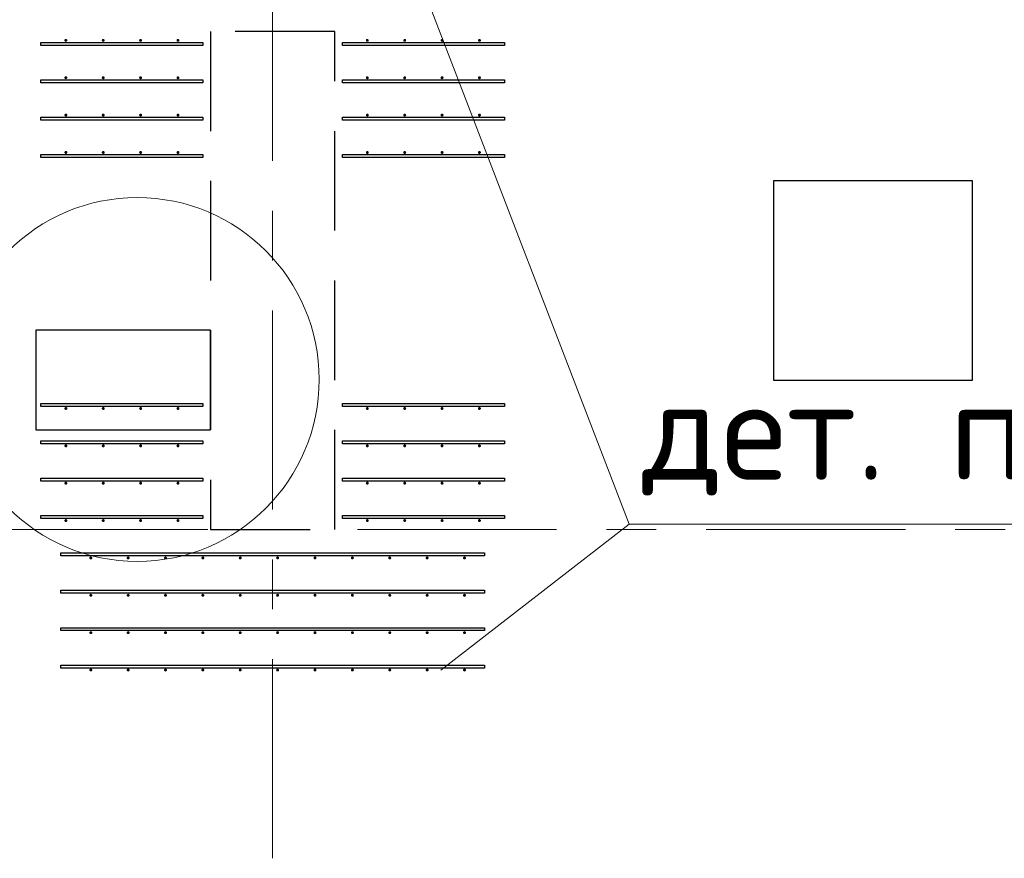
# Model space of a CAD drawing. Header units: metres. Extents: x -38 to 85, y -15 to 19.
# Tile 28 of 93: x 12.09 to 14.07, y 8.34 to 10.02. Entities that reach past the tile are written whole.
import ezdxf

# ---------------------------------------------------------------- set-up
doc = ezdxf.new("R2010")
doc.units = ezdxf.units.M
for name, pattern in [('______11', [0.5, 0.4, -0.05, 0, -0.05]), ('______2', [0.27, 0.2, -0.07]), ('______5', [1.1, 0.8, -0.1, 0.1, -0.1])]:
    doc.linetypes.add(name, pattern=pattern)
for name, color, linetype, lineweight in [('XR$2$Осевая линия (1)', 7, '______5', 13), ('XR$3$Арматурный каркас 01', 4, 'Continuous', 35), ('XR$3$ВК__отв в полу 1-2 эт', 220, 'Continuous', 25), ('XR$3$Перекрытие (1)', 7, 'Continuous', 35), ('XR$3$Текст_ общее_1', 7, 'Continuous', 13), ('XR$5$Стена (1)', 7, 'Continuous', 35)]:
    doc.layers.add(name, color=color, linetype=linetype, lineweight=lineweight)
doc.styles.add('ISOCPEUR', font='txt')

msp = doc.modelspace()

# ---------------------------------------------------------------- hatches: boundary and pattern name
at = {"layer": 'XR$3$Арматурный каркас 01', "linetype": 'Continuous', "lineweight": 50, "transparency": 33554687}
for points in [[(12.188, 9.982), (12.1878, 9.9831), (12.1871, 9.9841), (12.1861, 9.9848), (12.185, 9.985), (12.1839, 9.9848), (12.1829, 9.9841), (12.1822, 9.9831), (12.182, 9.982), (12.1822, 9.9809), (12.1829, 9.9799), (12.1839, 9.9792), (12.185, 9.979), (12.1861, 9.9792), (12.1871, 9.9799), (12.1878, 9.9809)], [(12.263, 9.982), (12.2628, 9.9831), (12.2621, 9.9841), (12.2611, 9.9848), (12.26, 9.985), (12.2589, 9.9848), (12.2579, 9.9841), (12.2572, 9.9831), (12.257, 9.982), (12.2572, 9.9809), (12.2579, 9.9799), (12.2589, 9.9792), (12.26, 9.979), (12.2611, 9.9792), (12.2621, 9.9799), (12.2628, 9.9809)], [(12.338, 9.982), (12.3378, 9.9831), (12.3371, 9.9841), (12.3361, 9.9848), (12.335, 9.985), (12.3339, 9.9848), (12.3329, 9.9841), (12.3322, 9.9831), (12.332, 9.982), (12.3322, 9.9809), (12.3329, 9.9799), (12.3339, 9.9792), (12.335, 9.979), (12.3361, 9.9792), (12.3371, 9.9799), (12.3378, 9.9809)], [(12.413, 9.982), (12.4128, 9.9831), (12.4121, 9.9841), (12.4111, 9.9848), (12.41, 9.985), (12.4089, 9.9848), (12.4079, 9.9841), (12.4072, 9.9831), (12.407, 9.982), (12.4072, 9.9809), (12.4079, 9.9799), (12.4089, 9.9792), (12.41, 9.979), (12.4111, 9.9792), (12.4121, 9.9799), (12.4128, 9.9809)], [(12.793, 9.982), (12.7928, 9.9831), (12.7921, 9.9841), (12.7911, 9.9848), (12.79, 9.985), (12.7889, 9.9848), (12.7879, 9.9841), (12.7872, 9.9831), (12.787, 9.982), (12.7872, 9.9809), (12.7879, 9.9799), (12.7889, 9.9792), (12.79, 9.979), (12.7911, 9.9792), (12.7921, 9.9799), (12.7928, 9.9809)], [(12.868, 9.982), (12.8678, 9.9831), (12.8671, 9.9841), (12.8661, 9.9848), (12.865, 9.985), (12.8639, 9.9848), (12.8629, 9.9841), (12.8622, 9.9831), (12.862, 9.982), (12.8622, 9.9809), (12.8629, 9.9799), (12.8639, 9.9792), (12.865, 9.979), (12.8661, 9.9792), (12.8671, 9.9799), (12.8678, 9.9809)], [(12.943, 9.982), (12.9428, 9.9831), (12.9421, 9.9841), (12.9411, 9.9848), (12.94, 9.985), (12.9389, 9.9848), (12.9379, 9.9841), (12.9372, 9.9831), (12.937, 9.982), (12.9372, 9.9809), (12.9379, 9.9799), (12.9389, 9.9792), (12.94, 9.979), (12.9411, 9.9792), (12.9421, 9.9799), (12.9428, 9.9809)], [(13.018, 9.982), (13.0178, 9.9831), (13.0171, 9.9841), (13.0161, 9.9848), (13.015, 9.985), (13.0139, 9.9848), (13.0129, 9.9841), (13.0122, 9.9831), (13.012, 9.982), (13.0122, 9.9809), (13.0129, 9.9799), (13.0139, 9.9792), (13.015, 9.979), (13.0161, 9.9792), (13.0171, 9.9799), (13.0178, 9.9809)], [(12.188, 9.907), (12.1878, 9.9081), (12.1871, 9.9091), (12.1861, 9.9098), (12.185, 9.91), (12.1839, 9.9098), (12.1829, 9.9091), (12.1822, 9.9081), (12.182, 9.907), (12.1822, 9.9059), (12.1829, 9.9049), (12.1839, 9.9042), (12.185, 9.904), (12.1861, 9.9042), (12.1871, 9.9049), (12.1878, 9.9059)], [(12.263, 9.907), (12.2628, 9.9081), (12.2621, 9.9091), (12.2611, 9.9098), (12.26, 9.91), (12.2589, 9.9098), (12.2579, 9.9091), (12.2572, 9.9081), (12.257, 9.907), (12.2572, 9.9059), (12.2579, 9.9049), (12.2589, 9.9042), (12.26, 9.904), (12.2611, 9.9042), (12.2621, 9.9049), (12.2628, 9.9059)], [(12.338, 9.907), (12.3378, 9.9081), (12.3371, 9.9091), (12.3361, 9.9098), (12.335, 9.91), (12.3339, 9.9098), (12.3329, 9.9091), (12.3322, 9.9081), (12.332, 9.907), (12.3322, 9.9059), (12.3329, 9.9049), (12.3339, 9.9042), (12.335, 9.904), (12.3361, 9.9042), (12.3371, 9.9049), (12.3378, 9.9059)], [(12.413, 9.907), (12.4128, 9.9081), (12.4121, 9.9091), (12.4111, 9.9098), (12.41, 9.91), (12.4089, 9.9098), (12.4079, 9.9091), (12.4072, 9.9081), (12.407, 9.907), (12.4072, 9.9059), (12.4079, 9.9049), (12.4089, 9.9042), (12.41, 9.904), (12.4111, 9.9042), (12.4121, 9.9049), (12.4128, 9.9059)], [(12.793, 9.907), (12.7928, 9.9081), (12.7921, 9.9091), (12.7911, 9.9098), (12.79, 9.91), (12.7889, 9.9098), (12.7879, 9.9091), (12.7872, 9.9081), (12.787, 9.907), (12.7872, 9.9059), (12.7879, 9.9049), (12.7889, 9.9042), (12.79, 9.904), (12.7911, 9.9042), (12.7921, 9.9049), (12.7928, 9.9059)], [(12.868, 9.907), (12.8678, 9.9081), (12.8671, 9.9091), (12.8661, 9.9098), (12.865, 9.91), (12.8639, 9.9098), (12.8629, 9.9091), (12.8622, 9.9081), (12.862, 9.907), (12.8622, 9.9059), (12.8629, 9.9049), (12.8639, 9.9042), (12.865, 9.904), (12.8661, 9.9042), (12.8671, 9.9049), (12.8678, 9.9059)], [(12.943, 9.907), (12.9428, 9.9081), (12.9421, 9.9091), (12.9411, 9.9098), (12.94, 9.91), (12.9389, 9.9098), (12.9379, 9.9091), (12.9372, 9.9081), (12.937, 9.907), (12.9372, 9.9059), (12.9379, 9.9049), (12.9389, 9.9042), (12.94, 9.904), (12.9411, 9.9042), (12.9421, 9.9049), (12.9428, 9.9059)], [(13.018, 9.907), (13.0178, 9.9081), (13.0171, 9.9091), (13.0161, 9.9098), (13.015, 9.91), (13.0139, 9.9098), (13.0129, 9.9091), (13.0122, 9.9081), (13.012, 9.907), (13.0122, 9.9059), (13.0129, 9.9049), (13.0139, 9.9042), (13.015, 9.904), (13.0161, 9.9042), (13.0171, 9.9049), (13.0178, 9.9059)], [(12.188, 9.832), (12.1878, 9.8331), (12.1871, 9.8341), (12.1861, 9.8348), (12.185, 9.835), (12.1839, 9.8348), (12.1829, 9.8341), (12.1822, 9.8331), (12.182, 9.832), (12.1822, 9.8309), (12.1829, 9.8299), (12.1839, 9.8292), (12.185, 9.829), (12.1861, 9.8292), (12.1871, 9.8299), (12.1878, 9.8309)], [(12.263, 9.832), (12.2628, 9.8331), (12.2621, 9.8341), (12.2611, 9.8348), (12.26, 9.835), (12.2589, 9.8348), (12.2579, 9.8341), (12.2572, 9.8331), (12.257, 9.832), (12.2572, 9.8309), (12.2579, 9.8299), (12.2589, 9.8292), (12.26, 9.829), (12.2611, 9.8292), (12.2621, 9.8299), (12.2628, 9.8309)], [(12.338, 9.832), (12.3378, 9.8331), (12.3371, 9.8341), (12.3361, 9.8348), (12.335, 9.835), (12.3339, 9.8348), (12.3329, 9.8341), (12.3322, 9.8331), (12.332, 9.832), (12.3322, 9.8309), (12.3329, 9.8299), (12.3339, 9.8292), (12.335, 9.829), (12.3361, 9.8292), (12.3371, 9.8299), (12.3378, 9.8309)], [(12.413, 9.832), (12.4128, 9.8331), (12.4121, 9.8341), (12.4111, 9.8348), (12.41, 9.835), (12.4089, 9.8348), (12.4079, 9.8341), (12.4072, 9.8331), (12.407, 9.832), (12.4072, 9.8309), (12.4079, 9.8299), (12.4089, 9.8292), (12.41, 9.829), (12.4111, 9.8292), (12.4121, 9.8299), (12.4128, 9.8309)], [(12.793, 9.832), (12.7928, 9.8331), (12.7921, 9.8341), (12.7911, 9.8348), (12.79, 9.835), (12.7889, 9.8348), (12.7879, 9.8341), (12.7872, 9.8331), (12.787, 9.832), (12.7872, 9.8309), (12.7879, 9.8299), (12.7889, 9.8292), (12.79, 9.829), (12.7911, 9.8292), (12.7921, 9.8299), (12.7928, 9.8309)], [(12.868, 9.832), (12.8678, 9.8331), (12.8671, 9.8341), (12.8661, 9.8348), (12.865, 9.835), (12.8639, 9.8348), (12.8629, 9.8341), (12.8622, 9.8331), (12.862, 9.832), (12.8622, 9.8309), (12.8629, 9.8299), (12.8639, 9.8292), (12.865, 9.829), (12.8661, 9.8292), (12.8671, 9.8299), (12.8678, 9.8309)], [(12.943, 9.832), (12.9428, 9.8331), (12.9421, 9.8341), (12.9411, 9.8348), (12.94, 9.835), (12.9389, 9.8348), (12.9379, 9.8341), (12.9372, 9.8331), (12.937, 9.832), (12.9372, 9.8309), (12.9379, 9.8299), (12.9389, 9.8292), (12.94, 9.829), (12.9411, 9.8292), (12.9421, 9.8299), (12.9428, 9.8309)], [(13.018, 9.832), (13.0178, 9.8331), (13.0171, 9.8341), (13.0161, 9.8348), (13.015, 9.835), (13.0139, 9.8348), (13.0129, 9.8341), (13.0122, 9.8331), (13.012, 9.832), (13.0122, 9.8309), (13.0129, 9.8299), (13.0139, 9.8292), (13.015, 9.829), (13.0161, 9.8292), (13.0171, 9.8299), (13.0178, 9.8309)], [(12.188, 9.757), (12.1878, 9.7581), (12.1871, 9.7591), (12.1861, 9.7598), (12.185, 9.76), (12.1839, 9.7598), (12.1829, 9.7591), (12.1822, 9.7581), (12.182, 9.757), (12.1822, 9.7559), (12.1829, 9.7549), (12.1839, 9.7542), (12.185, 9.754), (12.1861, 9.7542), (12.1871, 9.7549), (12.1878, 9.7559)], [(12.263, 9.757), (12.2628, 9.7581), (12.2621, 9.7591), (12.2611, 9.7598), (12.26, 9.76), (12.2589, 9.7598), (12.2579, 9.7591), (12.2572, 9.7581), (12.257, 9.757), (12.2572, 9.7559), (12.2579, 9.7549), (12.2589, 9.7542), (12.26, 9.754), (12.2611, 9.7542), (12.2621, 9.7549), (12.2628, 9.7559)], [(12.338, 9.757), (12.3378, 9.7581), (12.3371, 9.7591), (12.3361, 9.7598), (12.335, 9.76), (12.3339, 9.7598), (12.3329, 9.7591), (12.3322, 9.7581), (12.332, 9.757), (12.3322, 9.7559), (12.3329, 9.7549), (12.3339, 9.7542), (12.335, 9.754), (12.3361, 9.7542), (12.3371, 9.7549), (12.3378, 9.7559)], [(12.413, 9.757), (12.4128, 9.7581), (12.4121, 9.7591), (12.4111, 9.7598), (12.41, 9.76), (12.4089, 9.7598), (12.4079, 9.7591), (12.4072, 9.7581), (12.407, 9.757), (12.4072, 9.7559), (12.4079, 9.7549), (12.4089, 9.7542), (12.41, 9.754), (12.4111, 9.7542), (12.4121, 9.7549), (12.4128, 9.7559)], [(12.793, 9.757), (12.7928, 9.7581), (12.7921, 9.7591), (12.7911, 9.7598), (12.79, 9.76), (12.7889, 9.7598), (12.7879, 9.7591), (12.7872, 9.7581), (12.787, 9.757), (12.7872, 9.7559), (12.7879, 9.7549), (12.7889, 9.7542), (12.79, 9.754), (12.7911, 9.7542), (12.7921, 9.7549), (12.7928, 9.7559)], [(12.868, 9.757), (12.8678, 9.7581), (12.8671, 9.7591), (12.8661, 9.7598), (12.865, 9.76), (12.8639, 9.7598), (12.8629, 9.7591), (12.8622, 9.7581), (12.862, 9.757), (12.8622, 9.7559), (12.8629, 9.7549), (12.8639, 9.7542), (12.865, 9.754), (12.8661, 9.7542), (12.8671, 9.7549), (12.8678, 9.7559)], [(12.943, 9.757), (12.9428, 9.7581), (12.9421, 9.7591), (12.9411, 9.7598), (12.94, 9.76), (12.9389, 9.7598), (12.9379, 9.7591), (12.9372, 9.7581), (12.937, 9.757), (12.9372, 9.7559), (12.9379, 9.7549), (12.9389, 9.7542), (12.94, 9.754), (12.9411, 9.7542), (12.9421, 9.7549), (12.9428, 9.7559)], [(13.018, 9.757), (13.0178, 9.7581), (13.0171, 9.7591), (13.0161, 9.7598), (13.015, 9.76), (13.0139, 9.7598), (13.0129, 9.7591), (13.0122, 9.7581), (13.012, 9.757), (13.0122, 9.7559), (13.0129, 9.7549), (13.0139, 9.7542), (13.015, 9.754), (13.0161, 9.7542), (13.0171, 9.7549), (13.0178, 9.7559)], [(12.188, 9.243), (12.1878, 9.2441), (12.1871, 9.2451), (12.1861, 9.2458), (12.185, 9.246), (12.1839, 9.2458), (12.1829, 9.2451), (12.1822, 9.2441), (12.182, 9.243), (12.1822, 9.2419), (12.1829, 9.2409), (12.1839, 9.2402), (12.185, 9.24), (12.1861, 9.2402), (12.1871, 9.2409), (12.1878, 9.2419)], [(12.263, 9.243), (12.2628, 9.2441), (12.2621, 9.2451), (12.2611, 9.2458), (12.26, 9.246), (12.2589, 9.2458), (12.2579, 9.2451), (12.2572, 9.2441), (12.257, 9.243), (12.2572, 9.2419), (12.2579, 9.2409), (12.2589, 9.2402), (12.26, 9.24), (12.2611, 9.2402), (12.2621, 9.2409), (12.2628, 9.2419)], [(12.338, 9.243), (12.3378, 9.2441), (12.3371, 9.2451), (12.3361, 9.2458), (12.335, 9.246), (12.3339, 9.2458), (12.3329, 9.2451), (12.3322, 9.2441), (12.332, 9.243), (12.3322, 9.2419), (12.3329, 9.2409), (12.3339, 9.2402), (12.335, 9.24), (12.3361, 9.2402), (12.3371, 9.2409), (12.3378, 9.2419)], [(12.413, 9.243), (12.4128, 9.2441), (12.4121, 9.2451), (12.4111, 9.2458), (12.41, 9.246), (12.4089, 9.2458), (12.4079, 9.2451), (12.4072, 9.2441), (12.407, 9.243), (12.4072, 9.2419), (12.4079, 9.2409), (12.4089, 9.2402), (12.41, 9.24), (12.4111, 9.2402), (12.4121, 9.2409), (12.4128, 9.2419)], [(12.793, 9.243), (12.7928, 9.2441), (12.7921, 9.2451), (12.7911, 9.2458), (12.79, 9.246), (12.7889, 9.2458), (12.7879, 9.2451), (12.7872, 9.2441), (12.787, 9.243), (12.7872, 9.2419), (12.7879, 9.2409), (12.7889, 9.2402), (12.79, 9.24), (12.7911, 9.2402), (12.7921, 9.2409), (12.7928, 9.2419)], [(12.868, 9.243), (12.8678, 9.2441), (12.8671, 9.2451), (12.8661, 9.2458), (12.865, 9.246), (12.8639, 9.2458), (12.8629, 9.2451), (12.8622, 9.2441), (12.862, 9.243), (12.8622, 9.2419), (12.8629, 9.2409), (12.8639, 9.2402), (12.865, 9.24), (12.8661, 9.2402), (12.8671, 9.2409), (12.8678, 9.2419)], [(12.943, 9.243), (12.9428, 9.2441), (12.9421, 9.2451), (12.9411, 9.2458), (12.94, 9.246), (12.9389, 9.2458), (12.9379, 9.2451), (12.9372, 9.2441), (12.937, 9.243), (12.9372, 9.2419), (12.9379, 9.2409), (12.9389, 9.2402), (12.94, 9.24), (12.9411, 9.2402), (12.9421, 9.2409), (12.9428, 9.2419)], [(13.018, 9.243), (13.0178, 9.2441), (13.0171, 9.2451), (13.0161, 9.2458), (13.015, 9.246), (13.0139, 9.2458), (13.0129, 9.2451), (13.0122, 9.2441), (13.012, 9.243), (13.0122, 9.2419), (13.0129, 9.2409), (13.0139, 9.2402), (13.015, 9.24), (13.0161, 9.2402), (13.0171, 9.2409), (13.0178, 9.2419)], [(12.188, 9.168), (12.1878, 9.1691), (12.1871, 9.1701), (12.1861, 9.1708), (12.185, 9.171), (12.1839, 9.1708), (12.1829, 9.1701), (12.1822, 9.1691), (12.182, 9.168), (12.1822, 9.1669), (12.1829, 9.1659), (12.1839, 9.1652), (12.185, 9.165), (12.1861, 9.1652), (12.1871, 9.1659), (12.1878, 9.1669)], [(12.263, 9.168), (12.2628, 9.1691), (12.2621, 9.1701), (12.2611, 9.1708), (12.26, 9.171), (12.2589, 9.1708), (12.2579, 9.1701), (12.2572, 9.1691), (12.257, 9.168), (12.2572, 9.1669), (12.2579, 9.1659), (12.2589, 9.1652), (12.26, 9.165), (12.2611, 9.1652), (12.2621, 9.1659), (12.2628, 9.1669)], [(12.338, 9.168), (12.3378, 9.1691), (12.3371, 9.1701), (12.3361, 9.1708), (12.335, 9.171), (12.3339, 9.1708), (12.3329, 9.1701), (12.3322, 9.1691), (12.332, 9.168), (12.3322, 9.1669), (12.3329, 9.1659), (12.3339, 9.1652), (12.335, 9.165), (12.3361, 9.1652), (12.3371, 9.1659), (12.3378, 9.1669)], [(12.413, 9.168), (12.4128, 9.1691), (12.4121, 9.1701), (12.4111, 9.1708), (12.41, 9.171), (12.4089, 9.1708), (12.4079, 9.1701), (12.4072, 9.1691), (12.407, 9.168), (12.4072, 9.1669), (12.4079, 9.1659), (12.4089, 9.1652), (12.41, 9.165), (12.4111, 9.1652), (12.4121, 9.1659), (12.4128, 9.1669)], [(12.793, 9.168), (12.7928, 9.1691), (12.7921, 9.1701), (12.7911, 9.1708), (12.79, 9.171), (12.7889, 9.1708), (12.7879, 9.1701), (12.7872, 9.1691), (12.787, 9.168), (12.7872, 9.1669), (12.7879, 9.1659), (12.7889, 9.1652), (12.79, 9.165), (12.7911, 9.1652), (12.7921, 9.1659), (12.7928, 9.1669)], [(12.868, 9.168), (12.8678, 9.1691), (12.8671, 9.1701), (12.8661, 9.1708), (12.865, 9.171), (12.8639, 9.1708), (12.8629, 9.1701), (12.8622, 9.1691), (12.862, 9.168), (12.8622, 9.1669), (12.8629, 9.1659), (12.8639, 9.1652), (12.865, 9.165), (12.8661, 9.1652), (12.8671, 9.1659), (12.8678, 9.1669)], [(12.943, 9.168), (12.9428, 9.1691), (12.9421, 9.1701), (12.9411, 9.1708), (12.94, 9.171), (12.9389, 9.1708), (12.9379, 9.1701), (12.9372, 9.1691), (12.937, 9.168), (12.9372, 9.1669), (12.9379, 9.1659), (12.9389, 9.1652), (12.94, 9.165), (12.9411, 9.1652), (12.9421, 9.1659), (12.9428, 9.1669)], [(13.018, 9.168), (13.0178, 9.1691), (13.0171, 9.1701), (13.0161, 9.1708), (13.015, 9.171), (13.0139, 9.1708), (13.0129, 9.1701), (13.0122, 9.1691), (13.012, 9.168), (13.0122, 9.1669), (13.0129, 9.1659), (13.0139, 9.1652), (13.015, 9.165), (13.0161, 9.1652), (13.0171, 9.1659), (13.0178, 9.1669)], [(12.188, 9.093), (12.1878, 9.0941), (12.1871, 9.0951), (12.1861, 9.0958), (12.185, 9.096), (12.1839, 9.0958), (12.1829, 9.0951), (12.1822, 9.0941), (12.182, 9.093), (12.1822, 9.0919), (12.1829, 9.0909), (12.1839, 9.0902), (12.185, 9.09), (12.1861, 9.0902), (12.1871, 9.0909), (12.1878, 9.0919)], [(12.263, 9.093), (12.2628, 9.0941), (12.2621, 9.0951), (12.2611, 9.0958), (12.26, 9.096), (12.2589, 9.0958), (12.2579, 9.0951), (12.2572, 9.0941), (12.257, 9.093), (12.2572, 9.0919), (12.2579, 9.0909), (12.2589, 9.0902), (12.26, 9.09), (12.2611, 9.0902), (12.2621, 9.0909), (12.2628, 9.0919)], [(12.338, 9.093), (12.3378, 9.0941), (12.3371, 9.0951), (12.3361, 9.0958), (12.335, 9.096), (12.3339, 9.0958), (12.3329, 9.0951), (12.3322, 9.0941), (12.332, 9.093), (12.3322, 9.0919), (12.3329, 9.0909), (12.3339, 9.0902), (12.335, 9.09), (12.3361, 9.0902), (12.3371, 9.0909), (12.3378, 9.0919)], [(12.413, 9.093), (12.4128, 9.0941), (12.4121, 9.0951), (12.4111, 9.0958), (12.41, 9.096), (12.4089, 9.0958), (12.4079, 9.0951), (12.4072, 9.0941), (12.407, 9.093), (12.4072, 9.0919), (12.4079, 9.0909), (12.4089, 9.0902), (12.41, 9.09), (12.4111, 9.0902), (12.4121, 9.0909), (12.4128, 9.0919)], [(12.793, 9.093), (12.7928, 9.0941), (12.7921, 9.0951), (12.7911, 9.0958), (12.79, 9.096), (12.7889, 9.0958), (12.7879, 9.0951), (12.7872, 9.0941), (12.787, 9.093), (12.7872, 9.0919), (12.7879, 9.0909), (12.7889, 9.0902), (12.79, 9.09), (12.7911, 9.0902), (12.7921, 9.0909), (12.7928, 9.0919)], [(12.868, 9.093), (12.8678, 9.0941), (12.8671, 9.0951), (12.8661, 9.0958), (12.865, 9.096), (12.8639, 9.0958), (12.8629, 9.0951), (12.8622, 9.0941), (12.862, 9.093), (12.8622, 9.0919), (12.8629, 9.0909), (12.8639, 9.0902), (12.865, 9.09), (12.8661, 9.0902), (12.8671, 9.0909), (12.8678, 9.0919)], [(12.943, 9.093), (12.9428, 9.0941), (12.9421, 9.0951), (12.9411, 9.0958), (12.94, 9.096), (12.9389, 9.0958), (12.9379, 9.0951), (12.9372, 9.0941), (12.937, 9.093), (12.9372, 9.0919), (12.9379, 9.0909), (12.9389, 9.0902), (12.94, 9.09), (12.9411, 9.0902), (12.9421, 9.0909), (12.9428, 9.0919)], [(13.018, 9.093), (13.0178, 9.0941), (13.0171, 9.0951), (13.0161, 9.0958), (13.015, 9.096), (13.0139, 9.0958), (13.0129, 9.0951), (13.0122, 9.0941), (13.012, 9.093), (13.0122, 9.0919), (13.0129, 9.0909), (13.0139, 9.0902), (13.015, 9.09), (13.0161, 9.0902), (13.0171, 9.0909), (13.0178, 9.0919)], [(12.188, 9.018), (12.1878, 9.0191), (12.1871, 9.0201), (12.1861, 9.0208), (12.185, 9.021), (12.1839, 9.0208), (12.1829, 9.0201), (12.1822, 9.0191), (12.182, 9.018), (12.1822, 9.0169), (12.1829, 9.0159), (12.1839, 9.0152), (12.185, 9.015), (12.1861, 9.0152), (12.1871, 9.0159), (12.1878, 9.0169)], [(12.263, 9.018), (12.2628, 9.0191), (12.2621, 9.0201), (12.2611, 9.0208), (12.26, 9.021), (12.2589, 9.0208), (12.2579, 9.0201), (12.2572, 9.0191), (12.257, 9.018), (12.2572, 9.0169), (12.2579, 9.0159), (12.2589, 9.0152), (12.26, 9.015), (12.2611, 9.0152), (12.2621, 9.0159), (12.2628, 9.0169)], [(12.338, 9.018), (12.3378, 9.0191), (12.3371, 9.0201), (12.3361, 9.0208), (12.335, 9.021), (12.3339, 9.0208), (12.3329, 9.0201), (12.3322, 9.0191), (12.332, 9.018), (12.3322, 9.0169), (12.3329, 9.0159), (12.3339, 9.0152), (12.335, 9.015), (12.3361, 9.0152), (12.3371, 9.0159), (12.3378, 9.0169)], [(12.413, 9.018), (12.4128, 9.0191), (12.4121, 9.0201), (12.4111, 9.0208), (12.41, 9.021), (12.4089, 9.0208), (12.4079, 9.0201), (12.4072, 9.0191), (12.407, 9.018), (12.4072, 9.0169), (12.4079, 9.0159), (12.4089, 9.0152), (12.41, 9.015), (12.4111, 9.0152), (12.4121, 9.0159), (12.4128, 9.0169)], [(12.793, 9.018), (12.7928, 9.0191), (12.7921, 9.0201), (12.7911, 9.0208), (12.79, 9.021), (12.7889, 9.0208), (12.7879, 9.0201), (12.7872, 9.0191), (12.787, 9.018), (12.7872, 9.0169), (12.7879, 9.0159), (12.7889, 9.0152), (12.79, 9.015), (12.7911, 9.0152), (12.7921, 9.0159), (12.7928, 9.0169)], [(12.868, 9.018), (12.8678, 9.0191), (12.8671, 9.0201), (12.8661, 9.0208), (12.865, 9.021), (12.8639, 9.0208), (12.8629, 9.0201), (12.8622, 9.0191), (12.862, 9.018), (12.8622, 9.0169), (12.8629, 9.0159), (12.8639, 9.0152), (12.865, 9.015), (12.8661, 9.0152), (12.8671, 9.0159), (12.8678, 9.0169)], [(12.943, 9.018), (12.9428, 9.0191), (12.9421, 9.0201), (12.9411, 9.0208), (12.94, 9.021), (12.9389, 9.0208), (12.9379, 9.0201), (12.9372, 9.0191), (12.937, 9.018), (12.9372, 9.0169), (12.9379, 9.0159), (12.9389, 9.0152), (12.94, 9.015), (12.9411, 9.0152), (12.9421, 9.0159), (12.9428, 9.0169)], [(13.018, 9.018), (13.0178, 9.0191), (13.0171, 9.0201), (13.0161, 9.0208), (13.015, 9.021), (13.0139, 9.0208), (13.0129, 9.0201), (13.0122, 9.0191), (13.012, 9.018), (13.0122, 9.0169), (13.0129, 9.0159), (13.0139, 9.0152), (13.015, 9.015), (13.0161, 9.0152), (13.0171, 9.0159), (13.0178, 9.0169)], [(12.238, 8.943), (12.2378, 8.9441), (12.2371, 8.9451), (12.2361, 8.9458), (12.235, 8.946), (12.2339, 8.9458), (12.2329, 8.9451), (12.2322, 8.9441), (12.232, 8.943), (12.2322, 8.9419), (12.2329, 8.9409), (12.2339, 8.9402), (12.235, 8.94), (12.2361, 8.9402), (12.2371, 8.9409), (12.2378, 8.9419)], [(12.313, 8.943), (12.3128, 8.9441), (12.3121, 8.9451), (12.3111, 8.9458), (12.31, 8.946), (12.3089, 8.9458), (12.3079, 8.9451), (12.3072, 8.9441), (12.307, 8.943), (12.3072, 8.9419), (12.3079, 8.9409), (12.3089, 8.9402), (12.31, 8.94), (12.3111, 8.9402), (12.3121, 8.9409), (12.3128, 8.9419)], [(12.388, 8.943), (12.3878, 8.9441), (12.3871, 8.9451), (12.3861, 8.9458), (12.385, 8.946), (12.3839, 8.9458), (12.3829, 8.9451), (12.3822, 8.9441), (12.382, 8.943), (12.3822, 8.9419), (12.3829, 8.9409), (12.3839, 8.9402), (12.385, 8.94), (12.3861, 8.9402), (12.3871, 8.9409), (12.3878, 8.9419)], [(12.463, 8.943), (12.4628, 8.9441), (12.4621, 8.9451), (12.4611, 8.9458), (12.46, 8.946), (12.4589, 8.9458), (12.4579, 8.9451), (12.4572, 8.9441), (12.457, 8.943), (12.4572, 8.9419), (12.4579, 8.9409), (12.4589, 8.9402), (12.46, 8.94), (12.4611, 8.9402), (12.4621, 8.9409), (12.4628, 8.9419)], [(12.538, 8.943), (12.5378, 8.9441), (12.5371, 8.9451), (12.5361, 8.9458), (12.535, 8.946), (12.5339, 8.9458), (12.5329, 8.9451), (12.5322, 8.9441), (12.532, 8.943), (12.5322, 8.9419), (12.5329, 8.9409), (12.5339, 8.9402), (12.535, 8.94), (12.5361, 8.9402), (12.5371, 8.9409), (12.5378, 8.9419)], [(12.613, 8.943), (12.6128, 8.9441), (12.6121, 8.9451), (12.6111, 8.9458), (12.61, 8.946), (12.6089, 8.9458), (12.6079, 8.9451), (12.6072, 8.9441), (12.607, 8.943), (12.6072, 8.9419), (12.6079, 8.9409), (12.6089, 8.9402), (12.61, 8.94), (12.6111, 8.9402), (12.6121, 8.9409), (12.6128, 8.9419)], [(12.688, 8.943), (12.6878, 8.9441), (12.6871, 8.9451), (12.6861, 8.9458), (12.685, 8.946), (12.6839, 8.9458), (12.6829, 8.9451), (12.6822, 8.9441), (12.682, 8.943), (12.6822, 8.9419), (12.6829, 8.9409), (12.6839, 8.9402), (12.685, 8.94), (12.6861, 8.9402), (12.6871, 8.9409), (12.6878, 8.9419)], [(12.763, 8.943), (12.7628, 8.9441), (12.7621, 8.9451), (12.7611, 8.9458), (12.76, 8.946), (12.7589, 8.9458), (12.7579, 8.9451), (12.7572, 8.9441), (12.757, 8.943), (12.7572, 8.9419), (12.7579, 8.9409), (12.7589, 8.9402), (12.76, 8.94), (12.7611, 8.9402), (12.7621, 8.9409), (12.7628, 8.9419)], [(12.838, 8.943), (12.8378, 8.9441), (12.8371, 8.9451), (12.8361, 8.9458), (12.835, 8.946), (12.8339, 8.9458), (12.8329, 8.9451), (12.8322, 8.9441), (12.832, 8.943), (12.8322, 8.9419), (12.8329, 8.9409), (12.8339, 8.9402), (12.835, 8.94), (12.8361, 8.9402), (12.8371, 8.9409), (12.8378, 8.9419)], [(12.913, 8.943), (12.9128, 8.9441), (12.9121, 8.9451), (12.9111, 8.9458), (12.91, 8.946), (12.9089, 8.9458), (12.9079, 8.9451), (12.9072, 8.9441), (12.907, 8.943), (12.9072, 8.9419), (12.9079, 8.9409), (12.9089, 8.9402), (12.91, 8.94), (12.9111, 8.9402), (12.9121, 8.9409), (12.9128, 8.9419)], [(12.988, 8.943), (12.9878, 8.9441), (12.9871, 8.9451), (12.9861, 8.9458), (12.985, 8.946), (12.9839, 8.9458), (12.9829, 8.9451), (12.9822, 8.9441), (12.982, 8.943), (12.9822, 8.9419), (12.9829, 8.9409), (12.9839, 8.9402), (12.985, 8.94), (12.9861, 8.9402), (12.9871, 8.9409), (12.9878, 8.9419)], [(12.238, 8.868), (12.2378, 8.8691), (12.2371, 8.8701), (12.2361, 8.8708), (12.235, 8.871), (12.2339, 8.8708), (12.2329, 8.8701), (12.2322, 8.8691), (12.232, 8.868), (12.2322, 8.8669), (12.2329, 8.8659), (12.2339, 8.8652), (12.235, 8.865), (12.2361, 8.8652), (12.2371, 8.8659), (12.2378, 8.8669)], [(12.313, 8.868), (12.3128, 8.8691), (12.3121, 8.8701), (12.3111, 8.8708), (12.31, 8.871), (12.3089, 8.8708), (12.3079, 8.8701), (12.3072, 8.8691), (12.307, 8.868), (12.3072, 8.8669), (12.3079, 8.8659), (12.3089, 8.8652), (12.31, 8.865), (12.3111, 8.8652), (12.3121, 8.8659), (12.3128, 8.8669)], [(12.388, 8.868), (12.3878, 8.8691), (12.3871, 8.8701), (12.3861, 8.8708), (12.385, 8.871), (12.3839, 8.8708), (12.3829, 8.8701), (12.3822, 8.8691), (12.382, 8.868), (12.3822, 8.8669), (12.3829, 8.8659), (12.3839, 8.8652), (12.385, 8.865), (12.3861, 8.8652), (12.3871, 8.8659), (12.3878, 8.8669)], [(12.463, 8.868), (12.4628, 8.8691), (12.4621, 8.8701), (12.4611, 8.8708), (12.46, 8.871), (12.4589, 8.8708), (12.4579, 8.8701), (12.4572, 8.8691), (12.457, 8.868), (12.4572, 8.8669), (12.4579, 8.8659), (12.4589, 8.8652), (12.46, 8.865), (12.4611, 8.8652), (12.4621, 8.8659), (12.4628, 8.8669)], [(12.538, 8.868), (12.5378, 8.8691), (12.5371, 8.8701), (12.5361, 8.8708), (12.535, 8.871), (12.5339, 8.8708), (12.5329, 8.8701), (12.5322, 8.8691), (12.532, 8.868), (12.5322, 8.8669), (12.5329, 8.8659), (12.5339, 8.8652), (12.535, 8.865), (12.5361, 8.8652), (12.5371, 8.8659), (12.5378, 8.8669)], [(12.613, 8.868), (12.6128, 8.8691), (12.6121, 8.8701), (12.6111, 8.8708), (12.61, 8.871), (12.6089, 8.8708), (12.6079, 8.8701), (12.6072, 8.8691), (12.607, 8.868), (12.6072, 8.8669), (12.6079, 8.8659), (12.6089, 8.8652), (12.61, 8.865), (12.6111, 8.8652), (12.6121, 8.8659), (12.6128, 8.8669)], [(12.688, 8.868), (12.6878, 8.8691), (12.6871, 8.8701), (12.6861, 8.8708), (12.685, 8.871), (12.6839, 8.8708), (12.6829, 8.8701), (12.6822, 8.8691), (12.682, 8.868), (12.6822, 8.8669), (12.6829, 8.8659), (12.6839, 8.8652), (12.685, 8.865), (12.6861, 8.8652), (12.6871, 8.8659), (12.6878, 8.8669)], [(12.763, 8.868), (12.7628, 8.8691), (12.7621, 8.8701), (12.7611, 8.8708), (12.76, 8.871), (12.7589, 8.8708), (12.7579, 8.8701), (12.7572, 8.8691), (12.757, 8.868), (12.7572, 8.8669), (12.7579, 8.8659), (12.7589, 8.8652), (12.76, 8.865), (12.7611, 8.8652), (12.7621, 8.8659), (12.7628, 8.8669)], [(12.838, 8.868), (12.8378, 8.8691), (12.8371, 8.8701), (12.8361, 8.8708), (12.835, 8.871), (12.8339, 8.8708), (12.8329, 8.8701), (12.8322, 8.8691), (12.832, 8.868), (12.8322, 8.8669), (12.8329, 8.8659), (12.8339, 8.8652), (12.835, 8.865), (12.8361, 8.8652), (12.8371, 8.8659), (12.8378, 8.8669)], [(12.913, 8.868), (12.9128, 8.8691), (12.9121, 8.8701), (12.9111, 8.8708), (12.91, 8.871), (12.9089, 8.8708), (12.9079, 8.8701), (12.9072, 8.8691), (12.907, 8.868), (12.9072, 8.8669), (12.9079, 8.8659), (12.9089, 8.8652), (12.91, 8.865), (12.9111, 8.8652), (12.9121, 8.8659), (12.9128, 8.8669)], [(12.988, 8.868), (12.9878, 8.8691), (12.9871, 8.8701), (12.9861, 8.8708), (12.985, 8.871), (12.9839, 8.8708), (12.9829, 8.8701), (12.9822, 8.8691), (12.982, 8.868), (12.9822, 8.8669), (12.9829, 8.8659), (12.9839, 8.8652), (12.985, 8.865), (12.9861, 8.8652), (12.9871, 8.8659), (12.9878, 8.8669)], [(12.238, 8.793), (12.2378, 8.7941), (12.2371, 8.7951), (12.2361, 8.7958), (12.235, 8.796), (12.2339, 8.7958), (12.2329, 8.7951), (12.2322, 8.7941), (12.232, 8.793), (12.2322, 8.7919), (12.2329, 8.7909), (12.2339, 8.7902), (12.235, 8.79), (12.2361, 8.7902), (12.2371, 8.7909), (12.2378, 8.7919)], [(12.313, 8.793), (12.3128, 8.7941), (12.3121, 8.7951), (12.3111, 8.7958), (12.31, 8.796), (12.3089, 8.7958), (12.3079, 8.7951), (12.3072, 8.7941), (12.307, 8.793), (12.3072, 8.7919), (12.3079, 8.7909), (12.3089, 8.7902), (12.31, 8.79), (12.3111, 8.7902), (12.3121, 8.7909), (12.3128, 8.7919)], [(12.388, 8.793), (12.3878, 8.7941), (12.3871, 8.7951), (12.3861, 8.7958), (12.385, 8.796), (12.3839, 8.7958), (12.3829, 8.7951), (12.3822, 8.7941), (12.382, 8.793), (12.3822, 8.7919), (12.3829, 8.7909), (12.3839, 8.7902), (12.385, 8.79), (12.3861, 8.7902), (12.3871, 8.7909), (12.3878, 8.7919)], [(12.463, 8.793), (12.4628, 8.7941), (12.4621, 8.7951), (12.4611, 8.7958), (12.46, 8.796), (12.4589, 8.7958), (12.4579, 8.7951), (12.4572, 8.7941), (12.457, 8.793), (12.4572, 8.7919), (12.4579, 8.7909), (12.4589, 8.7902), (12.46, 8.79), (12.4611, 8.7902), (12.4621, 8.7909), (12.4628, 8.7919)], [(12.538, 8.793), (12.5378, 8.7941), (12.5371, 8.7951), (12.5361, 8.7958), (12.535, 8.796), (12.5339, 8.7958), (12.5329, 8.7951), (12.5322, 8.7941), (12.532, 8.793), (12.5322, 8.7919), (12.5329, 8.7909), (12.5339, 8.7902), (12.535, 8.79), (12.5361, 8.7902), (12.5371, 8.7909), (12.5378, 8.7919)], [(12.613, 8.793), (12.6128, 8.7941), (12.6121, 8.7951), (12.6111, 8.7958), (12.61, 8.796), (12.6089, 8.7958), (12.6079, 8.7951), (12.6072, 8.7941), (12.607, 8.793), (12.6072, 8.7919), (12.6079, 8.7909), (12.6089, 8.7902), (12.61, 8.79), (12.6111, 8.7902), (12.6121, 8.7909), (12.6128, 8.7919)], [(12.688, 8.793), (12.6878, 8.7941), (12.6871, 8.7951), (12.6861, 8.7958), (12.685, 8.796), (12.6839, 8.7958), (12.6829, 8.7951), (12.6822, 8.7941), (12.682, 8.793), (12.6822, 8.7919), (12.6829, 8.7909), (12.6839, 8.7902), (12.685, 8.79), (12.6861, 8.7902), (12.6871, 8.7909), (12.6878, 8.7919)], [(12.763, 8.793), (12.7628, 8.7941), (12.7621, 8.7951), (12.7611, 8.7958), (12.76, 8.796), (12.7589, 8.7958), (12.7579, 8.7951), (12.7572, 8.7941), (12.757, 8.793), (12.7572, 8.7919), (12.7579, 8.7909), (12.7589, 8.7902), (12.76, 8.79), (12.7611, 8.7902), (12.7621, 8.7909), (12.7628, 8.7919)], [(12.838, 8.793), (12.8378, 8.7941), (12.8371, 8.7951), (12.8361, 8.7958), (12.835, 8.796), (12.8339, 8.7958), (12.8329, 8.7951), (12.8322, 8.7941), (12.832, 8.793), (12.8322, 8.7919), (12.8329, 8.7909), (12.8339, 8.7902), (12.835, 8.79), (12.8361, 8.7902), (12.8371, 8.7909), (12.8378, 8.7919)], [(12.913, 8.793), (12.9128, 8.7941), (12.9121, 8.7951), (12.9111, 8.7958), (12.91, 8.796), (12.9089, 8.7958), (12.9079, 8.7951), (12.9072, 8.7941), (12.907, 8.793), (12.9072, 8.7919), (12.9079, 8.7909), (12.9089, 8.7902), (12.91, 8.79), (12.9111, 8.7902), (12.9121, 8.7909), (12.9128, 8.7919)], [(12.988, 8.793), (12.9878, 8.7941), (12.9871, 8.7951), (12.9861, 8.7958), (12.985, 8.796), (12.9839, 8.7958), (12.9829, 8.7951), (12.9822, 8.7941), (12.982, 8.793), (12.9822, 8.7919), (12.9829, 8.7909), (12.9839, 8.7902), (12.985, 8.79), (12.9861, 8.7902), (12.9871, 8.7909), (12.9878, 8.7919)], [(12.238, 8.718), (12.2378, 8.7191), (12.2371, 8.7201), (12.2361, 8.7208), (12.235, 8.721), (12.2339, 8.7208), (12.2329, 8.7201), (12.2322, 8.7191), (12.232, 8.718), (12.2322, 8.7169), (12.2329, 8.7159), (12.2339, 8.7152), (12.235, 8.715), (12.2361, 8.7152), (12.2371, 8.7159), (12.2378, 8.7169)], [(12.313, 8.718), (12.3128, 8.7191), (12.3121, 8.7201), (12.3111, 8.7208), (12.31, 8.721), (12.3089, 8.7208), (12.3079, 8.7201), (12.3072, 8.7191), (12.307, 8.718), (12.3072, 8.7169), (12.3079, 8.7159), (12.3089, 8.7152), (12.31, 8.715), (12.3111, 8.7152), (12.3121, 8.7159), (12.3128, 8.7169)], [(12.388, 8.718), (12.3878, 8.7191), (12.3871, 8.7201), (12.3861, 8.7208), (12.385, 8.721), (12.3839, 8.7208), (12.3829, 8.7201), (12.3822, 8.7191), (12.382, 8.718), (12.3822, 8.7169), (12.3829, 8.7159), (12.3839, 8.7152), (12.385, 8.715), (12.3861, 8.7152), (12.3871, 8.7159), (12.3878, 8.7169)], [(12.463, 8.718), (12.4628, 8.7191), (12.4621, 8.7201), (12.4611, 8.7208), (12.46, 8.721), (12.4589, 8.7208), (12.4579, 8.7201), (12.4572, 8.7191), (12.457, 8.718), (12.4572, 8.7169), (12.4579, 8.7159), (12.4589, 8.7152), (12.46, 8.715), (12.4611, 8.7152), (12.4621, 8.7159), (12.4628, 8.7169)], [(12.538, 8.718), (12.5378, 8.7191), (12.5371, 8.7201), (12.5361, 8.7208), (12.535, 8.721), (12.5339, 8.7208), (12.5329, 8.7201), (12.5322, 8.7191), (12.532, 8.718), (12.5322, 8.7169), (12.5329, 8.7159), (12.5339, 8.7152), (12.535, 8.715), (12.5361, 8.7152), (12.5371, 8.7159), (12.5378, 8.7169)], [(12.613, 8.718), (12.6128, 8.7191), (12.6121, 8.7201), (12.6111, 8.7208), (12.61, 8.721), (12.6089, 8.7208), (12.6079, 8.7201), (12.6072, 8.7191), (12.607, 8.718), (12.6072, 8.7169), (12.6079, 8.7159), (12.6089, 8.7152), (12.61, 8.715), (12.6111, 8.7152), (12.6121, 8.7159), (12.6128, 8.7169)], [(12.688, 8.718), (12.6878, 8.7191), (12.6871, 8.7201), (12.6861, 8.7208), (12.685, 8.721), (12.6839, 8.7208), (12.6829, 8.7201), (12.6822, 8.7191), (12.682, 8.718), (12.6822, 8.7169), (12.6829, 8.7159), (12.6839, 8.7152), (12.685, 8.715), (12.6861, 8.7152), (12.6871, 8.7159), (12.6878, 8.7169)], [(12.763, 8.718), (12.7628, 8.7191), (12.7621, 8.7201), (12.7611, 8.7208), (12.76, 8.721), (12.7589, 8.7208), (12.7579, 8.7201), (12.7572, 8.7191), (12.757, 8.718), (12.7572, 8.7169), (12.7579, 8.7159), (12.7589, 8.7152), (12.76, 8.715), (12.7611, 8.7152), (12.7621, 8.7159), (12.7628, 8.7169)], [(12.838, 8.718), (12.8378, 8.7191), (12.8371, 8.7201), (12.8361, 8.7208), (12.835, 8.721), (12.8339, 8.7208), (12.8329, 8.7201), (12.8322, 8.7191), (12.832, 8.718), (12.8322, 8.7169), (12.8329, 8.7159), (12.8339, 8.7152), (12.835, 8.715), (12.8361, 8.7152), (12.8371, 8.7159), (12.8378, 8.7169)], [(12.913, 8.718), (12.9128, 8.7191), (12.9121, 8.7201), (12.9111, 8.7208), (12.91, 8.721), (12.9089, 8.7208), (12.9079, 8.7201), (12.9072, 8.7191), (12.907, 8.718), (12.9072, 8.7169), (12.9079, 8.7159), (12.9089, 8.7152), (12.91, 8.715), (12.9111, 8.7152), (12.9121, 8.7159), (12.9128, 8.7169)], [(12.988, 8.718), (12.9878, 8.7191), (12.9871, 8.7201), (12.9861, 8.7208), (12.985, 8.721), (12.9839, 8.7208), (12.9829, 8.7201), (12.9822, 8.7191), (12.982, 8.718), (12.9822, 8.7169), (12.9829, 8.7159), (12.9839, 8.7152), (12.985, 8.715), (12.9861, 8.7152), (12.9871, 8.7159), (12.9878, 8.7169)]]:
    msp.add_hatch(color=2, dxfattribs=at).paths.add_polyline_path(points)

# ---------------------------------------------------------------- linework, layer by layer
at = {"color": 7, "linetype": 'Continuous', "lineweight": 13, "transparency": 33554687}
msp.add_line((12.8299, 10.275), (13.3152, 9.0109), dxfattribs=at)
msp.add_lwpolyline([(12.9375, 8.7176), (13.3152, 9.0109), (15.0252, 9.0109)], dxfattribs=at)
at = {"layer": 'XR$2$Осевая линия (1)', "color": 253, "linetype": '______11', "lineweight": 13, "true_color": 0xa0a0a0, "transparency": 33554687}
for p, q in [((12.6, 8.34), (12.6, 18.35)), ((-2.63, 9), (62.6, 9))]:
    msp.add_line(p, q, dxfattribs=at)
at = {"layer": 'XR$3$Арматурный каркас 01', "color": 2, "linetype": 'Continuous', "lineweight": 25, "transparency": 33554687}
for points in [[(12.46, 9.972), (12.135, 9.972), (12.135, 9.978), (12.46, 9.978), (12.46, 9.972)], [(12.46, 9.972), (12.135, 9.972), (12.135, 9.978), (12.46, 9.978), (12.46, 9.972)], [(12.74, 9.978), (13.065, 9.978), (13.065, 9.972), (12.74, 9.972), (12.74, 9.978)], [(12.74, 9.978), (13.065, 9.978), (13.065, 9.972), (12.74, 9.972), (12.74, 9.978)], [(12.46, 9.897), (12.135, 9.897), (12.135, 9.903), (12.46, 9.903), (12.46, 9.897)], [(12.46, 9.897), (12.135, 9.897), (12.135, 9.903), (12.46, 9.903), (12.46, 9.897)], [(12.74, 9.903), (13.065, 9.903), (13.065, 9.897), (12.74, 9.897), (12.74, 9.903)], [(12.74, 9.903), (13.065, 9.903), (13.065, 9.897), (12.74, 9.897), (12.74, 9.903)], [(12.46, 9.822), (12.135, 9.822), (12.135, 9.828), (12.46, 9.828), (12.46, 9.822)], [(12.46, 9.822), (12.135, 9.822), (12.135, 9.828), (12.46, 9.828), (12.46, 9.822)], [(12.74, 9.828), (13.065, 9.828), (13.065, 9.822), (12.74, 9.822), (12.74, 9.828)], [(12.74, 9.828), (13.065, 9.828), (13.065, 9.822), (12.74, 9.822), (12.74, 9.828)], [(12.46, 9.747), (12.135, 9.747), (12.135, 9.753), (12.46, 9.753), (12.46, 9.747)], [(12.46, 9.747), (12.135, 9.747), (12.135, 9.753), (12.46, 9.753), (12.46, 9.747)], [(12.74, 9.753), (13.065, 9.753), (13.065, 9.747), (12.74, 9.747), (12.74, 9.753)], [(12.74, 9.753), (13.065, 9.753), (13.065, 9.747), (12.74, 9.747), (12.74, 9.753)], [(12.46, 9.247), (12.135, 9.247), (12.135, 9.253), (12.46, 9.253), (12.46, 9.247)], [(12.46, 9.247), (12.135, 9.247), (12.135, 9.253), (12.46, 9.253), (12.46, 9.247)], [(12.74, 9.253), (13.065, 9.253), (13.065, 9.247), (12.74, 9.247), (12.74, 9.253)], [(12.74, 9.253), (13.065, 9.253), (13.065, 9.247), (12.74, 9.247), (12.74, 9.253)], [(12.46, 9.172), (12.135, 9.172), (12.135, 9.178), (12.46, 9.178), (12.46, 9.172)], [(12.46, 9.172), (12.135, 9.172), (12.135, 9.178), (12.46, 9.178), (12.46, 9.172)], [(12.74, 9.178), (13.065, 9.178), (13.065, 9.172), (12.74, 9.172), (12.74, 9.178)], [(12.74, 9.178), (13.065, 9.178), (13.065, 9.172), (12.74, 9.172), (12.74, 9.178)], [(12.46, 9.097), (12.135, 9.097), (12.135, 9.103), (12.46, 9.103), (12.46, 9.097)], [(12.46, 9.097), (12.135, 9.097), (12.135, 9.103), (12.46, 9.103), (12.46, 9.097)], [(12.74, 9.103), (13.065, 9.103), (13.065, 9.097), (12.74, 9.097), (12.74, 9.103)], [(12.74, 9.103), (13.065, 9.103), (13.065, 9.097), (12.74, 9.097), (12.74, 9.103)], [(12.46, 9.022), (12.135, 9.022), (12.135, 9.028), (12.46, 9.028), (12.46, 9.022)], [(12.46, 9.022), (12.135, 9.022), (12.135, 9.028), (12.46, 9.028), (12.46, 9.022)], [(12.74, 9.028), (13.065, 9.028), (13.065, 9.022), (12.74, 9.022), (12.74, 9.028)], [(12.74, 9.028), (13.065, 9.028), (13.065, 9.022), (12.74, 9.022), (12.74, 9.028)], [(12.175, 8.953), (13.025, 8.953), (13.025, 8.947), (12.175, 8.947), (12.175, 8.953)], [(12.175, 8.953), (13.025, 8.953), (13.025, 8.947), (12.175, 8.947), (12.175, 8.953)], [(12.175, 8.878), (13.025, 8.878), (13.025, 8.872), (12.175, 8.872), (12.175, 8.878)], [(12.175, 8.878), (13.025, 8.878), (13.025, 8.872), (12.175, 8.872), (12.175, 8.878)], [(12.175, 8.803), (13.025, 8.803), (13.025, 8.797), (12.175, 8.797), (12.175, 8.803)], [(12.175, 8.803), (13.025, 8.803), (13.025, 8.797), (12.175, 8.797), (12.175, 8.803)], [(12.175, 8.728), (13.025, 8.728), (13.025, 8.722), (12.175, 8.722), (12.175, 8.728)], [(12.175, 8.728), (13.025, 8.728), (13.025, 8.722), (12.175, 8.722), (12.175, 8.728)]]:
    msp.add_lwpolyline(points, dxfattribs=at)
at = {"layer": 'XR$3$ВК__отв в полу 1-2 эт', "color": 7, "linetype": 'Continuous', "lineweight": 13, "transparency": 33554687}
msp.add_circle((12.3282, 9.3012), 0.3652, dxfattribs=at)
at = {"layer": 'XR$3$Перекрытие (1)', "color": 7, "linetype": 'Continuous', "lineweight": 25, "transparency": 33554687}
for p, q in [((13.6049, 9.7), (13.6049, 9.3)), ((14.0049, 9.7), (13.6049, 9.7)), ((14.0049, 9.3), (14.0049, 9.7)), ((12.125, 9.4), (12.125, 9.2)), ((12.475, 9.4), (12.125, 9.4)), ((12.475, 9.2), (12.475, 9.4)), ((13.6049, 9.3), (14.0049, 9.3)), ((12.125, 9.2), (12.475, 9.2))]:
    msp.add_line(p, q, dxfattribs=at)
at = {"layer": 'XR$5$Стена (1)', "color": 253, "linetype": '______2', "lineweight": -3, "true_color": 0xa0a0a0, "transparency": 33554687}
for p, q in [((12.725, 10), (12.475, 10)), ((12.475, 10), (12.475, 9)), ((12.725, 9), (12.725, 10)), ((12.475, 9), (12.725, 9))]:
    msp.add_line(p, q, dxfattribs=at)

# ---------------------------------------------------------------- texts
at = {"layer": 'XR$3$Текст_ общее_1', "color": 7, "linetype": 'Continuous', "lineweight": 13, "transparency": 33554687, "insert": (14.1352, 9.1842), "char_height": 0.2, "width": 1.695238, "attachment_point": 5, "style": 'ISOCPEUR'}
msp.add_mtext('\\A1;{\\fISOCPEUR|i0|b0;\\H0.200000;\\W1.000000;\\C7;дет. плана 1}\\P', dxfattribs=at)

doc.saveas('drawing.dxf')
